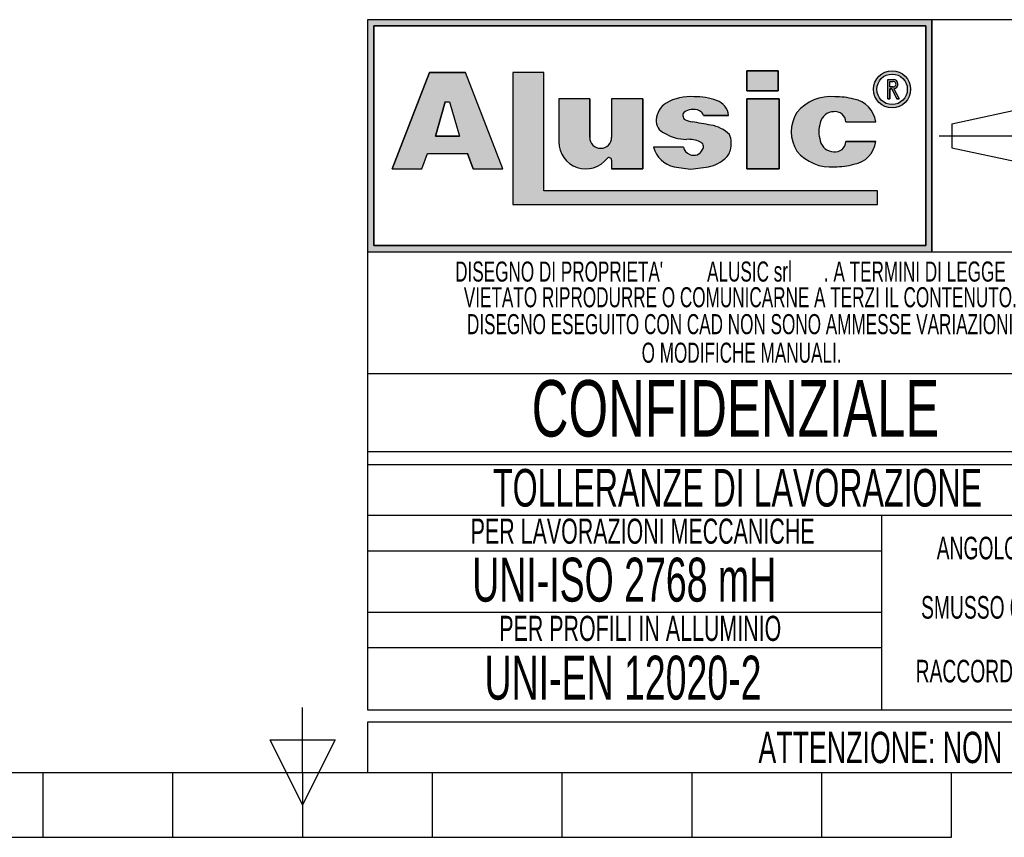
# Model space of a CAD drawing. Header units: millimetres. Extents: x 0 to 420, y 0 to 297.
# Tile 8 of 48: x 187 to 266, y 0 to 65. Entities that reach past the tile are written whole.
import ezdxf
from ezdxf.enums import TextEntityAlignment as Align

# ---------------------------------------------------------------- set-up
doc = ezdxf.new("R2010")
doc.units = ezdxf.units.MM
doc.linetypes.add('CENTERX2', pattern=[20.319999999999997, 12.7, -2.54, 2.54, -2.54])
doc.layers.add('CARTIGLIO', color=140, linetype='Continuous')
doc.styles.add('SLDTEXTSTYLE0', font='TXT', dxfattribs={"width": 0.6382978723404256})
doc.styles.add('SLDTEXTSTYLE1', font='TXT', dxfattribs={"width": 0.675})

# ---------------------------------------------------------------- blocks, each defined once
blk = doc.blocks.new('SW_NOTE_0_1')
at = {"layer": 'CARTIGLIO', "color": 0, "insert": (85.40558510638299, 3.222669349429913), "char_height": 2.5, "attachment_point": 2, "style": 'SLDTEXTSTYLE0'}
blk.add_mtext("ATTENZIONE: NON INTERPRETARE IL DISEGNO. IN CASO DI QUOTE MANCANTI O POCO CHIARE CONSULTARE L'UFFICIO TECNICO", dxfattribs=at)
blk = doc.blocks.new('SW_NOTE_0_14')
at = {"layer": 'CARTIGLIO', "color": 0, "insert": (6.67819148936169, 2.320321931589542), "char_height": 1.8, "attachment_point": 2, "style": 'SLDTEXTSTYLE0'}
blk.add_mtext("ANGOLO ±10'", dxfattribs=at)
blk = doc.blocks.new('SW_NOTE_0_15')
at = {"layer": 'CARTIGLIO', "color": 0, "insert": (23.93617021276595, 3.867203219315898), "char_height": 3, "attachment_point": 2, "style": 'SLDTEXTSTYLE0'}
blk.add_mtext('TOLLERANZE DI LAVORAZIONE', dxfattribs=at)
blk = doc.blocks.new('SW_NOTE_0_16')
at = {"layer": 'CARTIGLIO', "color": 0, "insert": (21.07265624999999, 5.800804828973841), "char_height": 4.500000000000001, "attachment_point": 2, "style": 'SLDTEXTSTYLE1'}
blk.add_mtext('CONFIDENZIALE', dxfattribs=at)
blk = doc.blocks.new('SW_NOTE_0_17')
at = {"layer": 'CARTIGLIO', "color": 0, "insert": (28.04255319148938, 2.062508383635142), "char_height": 1.6, "attachment_point": 2, "style": 'SLDTEXTSTYLE0'}
blk.add_mtext('DISEGNO ESEGUITO CON CAD NON SONO AMMESSE VARIAZIONI', dxfattribs=at)
blk = doc.blocks.new('SW_NOTE_0_18')
at = {"layer": 'CARTIGLIO', "color": 0, "insert": (27.3404255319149, 2.062508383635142), "char_height": 1.6, "attachment_point": 2, "style": 'SLDTEXTSTYLE0'}
blk.add_mtext('VIETATO RIPRODURRE O COMUNICARNE A TERZI IL CONTENUTO.', dxfattribs=at)
blk = doc.blocks.new('SW_NOTE_0_19')
at = {"layer": 'CARTIGLIO', "color": 0, "insert": (7.587765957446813, 2.320321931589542), "char_height": 1.8, "attachment_point": 2, "style": 'SLDTEXTSTYLE0'}
blk.add_mtext('SMUSSO 0.5x45°', dxfattribs=at)
blk = doc.blocks.new('SW_NOTE_0_20')
at = {"layer": 'CARTIGLIO', "color": 0, "insert": (10.40425531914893, 2.062508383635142), "char_height": 1.6, "attachment_point": 2, "style": 'SLDTEXTSTYLE0'}
blk.add_mtext('O MODIFICHE MANUALI.', dxfattribs=at)
blk = doc.blocks.new('SW_NOTE_0_21')
at = {"layer": 'CARTIGLIO', "color": 0, "char_height": 1.6, "attachment_point": 2, "style": 'SLDTEXTSTYLE0'}
for s, insert in [("DISEGNO DI PROPRIETA'", (10.27659574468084, 2.062508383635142)), ('ALUSIC srl', (25.45120500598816, 2.062508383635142)), (". A TERMINI DI LEGGE E'", (39.41078027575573, 2.062508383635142))]:
    blk.add_mtext(s, dxfattribs=dict(at, insert=insert))
blk = doc.blocks.new('SW_NOTE_0_22')
at = {"layer": 'CARTIGLIO', "color": 0, "insert": (8.569148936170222, 2.320321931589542), "char_height": 1.8, "attachment_point": 2, "style": 'SLDTEXTSTYLE0'}
blk.add_mtext('RACCORDO R 0.5', dxfattribs=at)
blk = doc.blocks.new('SW_NOTE_0_23')
at = {"layer": 'CARTIGLIO', "color": 0, "insert": (18.30319148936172, 2.578135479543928), "char_height": 2, "attachment_point": 2, "style": 'SLDTEXTSTYLE0'}
blk.add_mtext('PER LAVORAZIONI MECCANICHE', dxfattribs=at)
blk = doc.blocks.new('SW_NOTE_0_24')
at = {"layer": 'CARTIGLIO', "color": 0, "insert": (15.68484042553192, 4.511737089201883), "char_height": 3.5, "attachment_point": 2, "style": 'SLDTEXTSTYLE0'}
blk.add_mtext('UNI-ISO 2768 mH', dxfattribs=at)
blk = doc.blocks.new('SW_NOTE_0_25')
at = {"layer": 'CARTIGLIO', "color": 0, "insert": (13.85638297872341, 2.578135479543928), "char_height": 2, "attachment_point": 2, "style": 'SLDTEXTSTYLE0'}
blk.add_mtext('PER PROFILI IN ALLUMINIO', dxfattribs=at)
blk = doc.blocks.new('SW_NOTE_0_26')
at = {"layer": 'CARTIGLIO', "color": 0, "insert": (14.05585106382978, 4.511737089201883), "char_height": 3.5, "attachment_point": 2, "style": 'SLDTEXTSTYLE0'}
blk.add_mtext('UNI-EN 12020-2', dxfattribs=at)
blk = doc.blocks.new('Cartiglio ALUSIC')
at = {"layer": 'CARTIGLIO'}
h = blk.add_hatch(color=256, dxfattribs=at)
h.paths.add_polyline_path([(113.971100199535, 149.9990413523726), (113.971100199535, 131.4990413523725), (158.971100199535, 131.4990413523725), (158.971100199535, 149.9990413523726)], flags=0)
h.paths.add_polyline_path([(114.471100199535, 131.9990413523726), (114.471100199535, 149.4990413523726), (158.471100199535, 149.4990413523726), (158.471100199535, 131.9990413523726)], flags=0)
h = blk.add_hatch(color=256, dxfattribs=at)
h.paths.add_polyline_path([(118.292263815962, 138.1064632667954), (118.7611454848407, 139.3206628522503), (121.9303757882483, 139.3206628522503), (122.3992574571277, 138.1064632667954), (124.7510688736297, 138.1064632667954), (121.7833115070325, 145.7916640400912), (118.9082097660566, 145.7916640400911), (115.9404523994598, 138.1064632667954)], flags=0)
h.paths.add_polyline_path([(119.3961687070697, 140.7216809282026), (120.1708764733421, 143.4547391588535), (120.5206447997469, 143.4547391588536), (121.2953525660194, 140.721680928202)], flags=0)
for points in [[(128.0219401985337, 145.7956943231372), (125.5527056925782, 145.7956943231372), (125.5527056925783, 135.2696801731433), (154.6424359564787, 135.2696801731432), (154.6424359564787, 136.3597302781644), (128.0219401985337, 136.3597302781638)], [(144.2116339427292, 145.9308884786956), (144.2116339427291, 144.3245774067), (146.6985305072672, 144.3245774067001), (146.6985305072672, 145.9308884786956)], [(146.7838932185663, 143.6808359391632), (144.2116339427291, 143.6808359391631), (144.2116339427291, 138.1064632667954), (146.7838932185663, 138.1064632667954)]]:
    blk.add_hatch(color=256, dxfattribs=at).paths.add_polyline_path(points, flags=0)
h = blk.add_hatch(color=256, dxfattribs=at)
edge = h.paths.add_edge_path(flags=0)
edge.add_arc((155.7921827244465, 144.4510199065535), 1.479868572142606, 0, 360)
edge = h.paths.add_edge_path(flags=0)
edge.add_arc((155.7921827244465, 144.4510199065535), 1.214864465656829, 0, 360)
h = blk.add_hatch(color=256, dxfattribs=at)
edge = h.paths.add_edge_path(flags=0)
edge.add_arc((155.8903200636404, 144.8676091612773), 0.3723980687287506, 277.1406326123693, 450.0000000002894)
edge.add_line((155.8903200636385, 145.240007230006), (155.450204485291, 145.240007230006))
edge.add_line((155.450204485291, 145.240007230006), (155.450204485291, 143.6880606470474))
edge.add_line((155.450204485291, 143.6880606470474), (155.605611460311, 143.6880606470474))
edge.add_line((155.605611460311, 143.6880606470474), (155.605611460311, 144.4952110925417))
edge.add_line((155.605611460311, 144.4952110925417), (155.764003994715, 144.4952110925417))
edge.add_line((155.764003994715, 144.4952110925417), (156.171212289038, 143.6880606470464))
edge.add_line((156.171212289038, 143.6880606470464), (156.3452765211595, 143.6880606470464))
edge.add_line((156.3452765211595, 143.6880606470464), (155.9366110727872, 144.4980993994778))
edge = h.paths.add_edge_path(flags=0)
edge.add_line((155.6056114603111, 145.0846002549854), (155.8903200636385, 145.0846002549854))
edge.add_arc((155.8903200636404, 144.8676091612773), 0.2169910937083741, -90.00000000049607, 90.00000000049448, ccw=False)
edge.add_line((155.8903200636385, 144.6506180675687), (155.6056114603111, 144.6506180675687))
edge.add_line((155.6056114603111, 144.6506180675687), (155.6056114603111, 145.0846002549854))
h = blk.add_hatch(color=256, dxfattribs=at)
edge = h.paths.add_edge_path(flags=0)
edge.add_arc((132.5578484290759, 140.6186164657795), 0.8721260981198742, 180, 360, ccw=False)
edge.add_line((131.6857223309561, 140.6186164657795), (131.6857223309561, 143.6808359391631))
edge.add_line((131.6857223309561, 143.6808359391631), (129.2243885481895, 143.6808359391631))
edge.add_line((129.2243885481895, 143.6808359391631), (129.2243885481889, 140.2640777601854))
edge.add_arc((131.3820030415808, 140.2640777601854), 2.157614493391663, 180, 321.9680973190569)
edge.add_arc((133.2350345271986, 138.8146685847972), 0.1949400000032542, 3.751097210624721e-10, 141.9680973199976, ccw=False)
edge.add_line((133.4299745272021, 138.8146685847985), (133.4299745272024, 138.106463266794))
edge.add_line((133.4299745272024, 138.106463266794), (135.91068894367, 138.106463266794))
edge.add_line((135.91068894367, 138.106463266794), (135.9106889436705, 143.6808359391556))
edge.add_line((135.9106889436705, 143.6808359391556), (133.4299745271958, 143.6808359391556))
edge.add_line((133.4299745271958, 143.6808359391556), (133.4299745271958, 140.6186164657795))
h = blk.add_hatch(color=256, dxfattribs=at)
edge = h.paths.add_edge_path(flags=0)
edge.add_line((139.7219511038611, 138.0874905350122), (140.9616140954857, 138.2313935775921))
edge.add_arc((140.6251358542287, 140.9172664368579), 2.706867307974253, 277.1406456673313, 311.0032214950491)
edge.add_arc((141.7459062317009, 139.8536948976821), 1.178212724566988, 303.7868133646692, 347.8980612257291)
edge.add_arc((141.0550130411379, 140.1458147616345), 1.920162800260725, 343.6935231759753, 381.4193527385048)
edge.add_arc((140.9170023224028, 138.8528855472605), 2.77207698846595, 46.00269433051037, 81.25096772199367)
edge.add_arc((133.1604335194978, 99.54681763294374), 42.8338661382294, 78.993004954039, 81.01866969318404)
edge.add_arc((140.0875549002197, 143.5111497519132), 1.672976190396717, 238.77709912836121, 261.74465207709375, ccw=False)
edge.add_arc((139.511171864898, 142.3534770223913), 0.3988810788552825, 114.64010585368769, 223.1865854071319, ccw=False)
edge.add_arc((139.9292750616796, 141.471492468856), 1.374925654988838, 90.51660503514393, 115.15343256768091, ccw=False)
edge.add_arc((139.978971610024, 141.8617877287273), 0.986530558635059, 50.69488274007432, 93.60864602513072, ccw=False)
edge.add_arc((140.2656634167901, 142.2302567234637), 0.519939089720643, 14.547573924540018, 49.4198797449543, ccw=False)
edge.add_line((140.7689329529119, 142.3608569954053), (142.7634621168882, 142.3608569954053))
edge.add_arc((141.3534729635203, 142.2214802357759), 1.416861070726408, 5.645321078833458, 71.38339334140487)
edge.add_arc((140.0918708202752, 138.6413140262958), 5.212710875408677, 70.80435731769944, 90.86664277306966)
edge.add_arc((139.6876943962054, 140.01898057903), 3.848224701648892, 85.15036290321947, 119.9120405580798)
edge.add_arc((138.7589405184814, 141.8826763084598), 1.774008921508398, 123.9309471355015, 174.9914571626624)
edge.add_arc((138.007121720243, 141.9227892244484), 1.021881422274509, 173.5516105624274, 249.3813116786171)
edge.add_arc((139.4480837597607, 143.8857829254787), 3.430150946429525, 238.3320469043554, 269.1908231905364)
edge.add_arc((139.5671105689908, 138.3083973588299), 2.154096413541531, 64.99796384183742, 94.45891481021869, ccw=False)
edge.add_arc((140.3551381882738, 139.8813550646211), 0.398545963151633, -35.586121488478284, 72.11412463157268, ccw=False)
edge.add_arc((139.9862171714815, 139.9393420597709), 0.7512299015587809, 245.201083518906, 337.29941344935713, ccw=False)
edge.add_arc((139.934335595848, 140.0154535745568), 0.8024620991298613, 192.5591591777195, 250.8523518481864, ccw=False)
edge.add_line((139.1510748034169, 139.8409601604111), (136.768183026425, 139.8409601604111))
edge.add_arc((138.8654850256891, 140.4022414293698), 2.1711085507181, 194.9824340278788, 258.3364147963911)
edge.add_line((138.4265630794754, 138.2759630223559), (139.7219511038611, 138.0874905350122))
h = blk.add_hatch(color=256, dxfattribs=at)
edge = h.paths.add_edge_path(flags=0)
edge.add_arc((151.1448446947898, 140.5631500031), 1.095489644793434, 191.1589777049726, 269.9285492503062, ccw=False)
edge.add_arc((152.2932291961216, 141.066632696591), 2.335462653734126, 162.1599290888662, 197.8400709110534, ccw=False)
edge.add_arc((151.1448446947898, 141.5701153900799), 1.095489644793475, 90.07145075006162, 168.8410222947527, ccw=False)
edge.add_arc((151.2517282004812, 141.8150308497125), 0.8574339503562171, 2.566657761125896, 97.25285314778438, ccw=False)
edge.add_line((152.108301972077, 141.8534281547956), (154.4848142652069, 141.8534281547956))
edge.add_arc((152.4212904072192, 141.6061501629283), 2.078287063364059, 6.833333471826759, 81.00039250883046)
edge.add_arc((151.336234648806, 138.6914263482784), 5.163706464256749, 74.1517675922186, 91.31975036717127)
edge.add_arc((150.8738064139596, 140.4366829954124), 3.434301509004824, 84.25969198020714, 140.8312604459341)
edge.add_arc((150.5707293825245, 141.0666326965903), 2.817144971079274, 146.8823062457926, 213.1176937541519)
edge.add_arc((150.87380641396, 141.6965823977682), 3.434301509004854, 219.1687395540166, 275.7403080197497)
edge.add_arc((151.3362346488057, 143.4418390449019), 5.163706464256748, 268.6802496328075, 285.8482324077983)
edge.add_arc((152.4212904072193, 140.5271152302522), 2.078287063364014, 278.9996074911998, 353.1666665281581)
edge.add_line((154.4848142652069, 140.2798372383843), (152.1083019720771, 140.2798372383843))
edge.add_arc((151.2517282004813, 140.3182345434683), 0.8574339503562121, 262.7471468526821, 357.4333422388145, ccw=False)
for p, q in [((113.971100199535, 149.9990413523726), (113.971100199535, 131.4990413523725)), ((113.971100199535, 149.9990413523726), (113.971100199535, 94.99904135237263)), ((173.971100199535, 149.9990413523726), (113.971100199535, 149.9990413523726)), ((158.971100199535, 149.9990413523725), (113.971100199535, 149.9990413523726)), ((113.971100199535, 149.9990413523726), (113.971100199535, 131.4990413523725)), ((113.971100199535, 149.9990413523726), (113.971100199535, 115.5498549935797)), ((158.971100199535, 131.4990413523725), (158.971100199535, 149.9990413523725)), ((158.971100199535, 149.9990413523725), (158.971100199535, 131.4990413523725)), ((114.471100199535, 131.9990413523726), (114.471100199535, 149.4990413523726)), ((114.471100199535, 149.4990413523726), (114.471100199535, 131.9990413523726)), ((114.471100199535, 149.4990413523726), (158.471100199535, 149.4990413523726)), ((158.471100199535, 149.4990413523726), (114.471100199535, 149.4990413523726)), ((158.471100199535, 149.4990413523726), (158.471100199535, 131.9990413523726)), ((158.471100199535, 131.9990413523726), (158.471100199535, 149.4990413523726)), ((118.9082097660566, 145.7916640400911), (115.9404523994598, 138.1064632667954)), ((115.9404523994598, 138.1064632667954), (118.9082097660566, 145.7916640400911)), ((121.7833115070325, 145.7916640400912), (118.9082097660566, 145.7916640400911)), ((118.9082097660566, 145.7916640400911), (121.7833115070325, 145.7916640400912)), ((124.7510688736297, 138.1064632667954), (121.7833115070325, 145.7916640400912)), ((124.7510688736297, 138.1064632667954), (121.7833115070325, 145.7916640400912)), ((128.0219401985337, 145.7956943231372), (125.5527056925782, 145.7956943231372)), ((125.5527056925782, 145.7956943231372), (125.5527056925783, 135.2696801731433)), ((128.0219401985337, 145.7956943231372), (125.5527056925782, 145.7956943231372)), ((125.5527056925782, 145.7956943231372), (125.5527056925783, 135.2696801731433)), ((128.0219401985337, 136.3597302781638), (128.0219401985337, 145.7956943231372)), ((128.0219401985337, 136.3597302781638), (128.0219401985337, 145.7956943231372)), ((146.6985305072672, 145.9308884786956), (144.2116339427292, 145.9308884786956)), ((144.2116339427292, 145.9308884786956), (144.2116339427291, 144.3245774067)), ((144.2116339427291, 144.3245774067), (144.2116339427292, 145.9308884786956)), ((144.2116339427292, 145.9308884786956), (146.6985305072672, 145.9308884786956)), ((146.6985305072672, 145.9308884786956), (146.6985305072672, 144.3245774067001)), ((146.6985305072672, 144.3245774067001), (146.6985305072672, 145.9308884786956)), ((155.450204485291, 143.6880606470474), (155.450204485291, 145.240007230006)), ((155.450204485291, 143.6880606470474), (155.450204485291, 145.240007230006)), ((155.450204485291, 145.240007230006), (155.8903200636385, 145.240007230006)), ((155.450204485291, 145.240007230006), (155.8903200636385, 145.240007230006)), ((155.6056114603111, 145.0846002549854), (155.8903200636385, 145.0846002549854)), ((155.6056114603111, 144.6506180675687), (155.6056114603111, 145.0846002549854)), ((155.6056114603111, 144.6506180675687), (155.6056114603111, 145.0846002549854)), ((155.6056114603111, 145.0846002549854), (155.8903200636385, 145.0846002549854)), ((155.6056114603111, 144.6506180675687), (155.8903200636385, 144.6506180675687)), ((155.8903200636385, 144.6506180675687), (155.6056114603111, 144.6506180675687)), ((155.605611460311, 144.4952110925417), (155.605611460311, 143.6880606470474)), ((155.605611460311, 143.6880606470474), (155.605611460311, 144.4952110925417)), ((155.764003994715, 144.4952110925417), (155.605611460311, 144.4952110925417)), ((155.605611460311, 144.4952110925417), (155.764003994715, 144.4952110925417)), ((156.171212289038, 143.6880606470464), (155.764003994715, 144.4952110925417)), ((155.764003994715, 144.4952110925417), (156.171212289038, 143.6880606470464)), ((155.9366110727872, 144.4980993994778), (156.3452765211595, 143.6880606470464)), ((155.9366110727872, 144.4980993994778), (156.3452765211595, 143.6880606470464)), ((129.2243885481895, 143.6808359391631), (129.2243885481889, 140.2640777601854)), ((131.6857223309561, 143.6808359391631), (129.2243885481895, 143.6808359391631)), ((131.6857223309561, 143.6808359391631), (129.2243885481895, 143.6808359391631)), ((129.2243885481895, 143.6808359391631), (129.2243885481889, 140.2640777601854)), ((131.6857223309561, 140.6186164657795), (131.6857223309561, 143.6808359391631)), ((131.6857223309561, 143.6808359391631), (131.6857223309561, 140.6186164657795)), ((135.9106889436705, 143.6808359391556), (133.4299745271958, 143.6808359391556)), ((133.4299745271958, 143.6808359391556), (133.4299745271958, 140.6186164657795)), ((133.4299745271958, 143.6808359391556), (133.4299745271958, 140.6186164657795)), ((135.9106889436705, 143.6808359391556), (133.4299745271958, 143.6808359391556)), ((135.9106889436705, 143.6808359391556), (135.91068894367, 138.106463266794)), ((135.91068894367, 138.106463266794), (135.9106889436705, 143.6808359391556)), ((144.2116339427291, 144.3245774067), (146.6985305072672, 144.3245774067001)), ((146.6985305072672, 144.3245774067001), (144.2116339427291, 144.3245774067)), ((146.7838932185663, 143.6808359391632), (144.2116339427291, 143.6808359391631)), ((144.2116339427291, 143.6808359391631), (144.2116339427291, 138.1064632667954)), ((144.2116339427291, 143.6808359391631), (146.7838932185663, 143.6808359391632)), ((144.2116339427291, 138.1064632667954), (144.2116339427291, 143.6808359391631)), ((146.7838932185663, 138.1064632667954), (146.7838932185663, 143.6808359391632)), ((146.7838932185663, 143.6808359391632), (146.7838932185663, 138.1064632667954)), ((155.450204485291, 143.6880606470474), (155.605611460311, 143.6880606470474)), ((155.605611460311, 143.6880606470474), (155.450204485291, 143.6880606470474)), ((156.171212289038, 143.6880606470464), (156.3452765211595, 143.6880606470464)), ((156.3452765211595, 143.6880606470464), (156.171212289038, 143.6880606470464)), ((119.3961687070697, 140.7216809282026), (120.1708764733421, 143.4547391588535)), ((120.1708764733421, 143.4547391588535), (119.3961687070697, 140.7216809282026)), ((120.1708764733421, 143.4547391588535), (120.5206447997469, 143.4547391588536)), ((120.1708764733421, 143.4547391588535), (120.5206447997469, 143.4547391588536)), ((120.5206447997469, 143.4547391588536), (121.2953525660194, 140.721680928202)), ((120.5206447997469, 143.4547391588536), (121.2953525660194, 140.721680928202)), ((160.5624374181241, 141.7060810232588), (166.0550106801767, 142.8872795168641)), ((140.7689329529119, 142.3608569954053), (142.7634621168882, 142.3608569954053)), ((142.7634621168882, 142.3608569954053), (140.7689329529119, 142.3608569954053)), ((152.108301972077, 141.8534281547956), (154.4848142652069, 141.8534281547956)), ((152.108301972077, 141.8534281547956), (154.4848142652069, 141.8534281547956)), ((160.5624374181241, 141.7060810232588), (160.5624374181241, 139.7920016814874)), ((121.2953525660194, 140.721680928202), (119.3961687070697, 140.7216809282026)), ((119.3961687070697, 140.7216809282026), (121.2953525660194, 140.721680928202)), ((139.1510748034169, 139.8409601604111), (136.768183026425, 139.8409601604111)), ((139.1510748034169, 139.8409601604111), (136.768183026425, 139.8409601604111)), ((154.4848142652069, 140.2798372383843), (152.1083019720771, 140.2798372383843)), ((152.1083019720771, 140.2798372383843), (154.4848142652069, 140.2798372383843)), ((160.5624374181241, 139.7920016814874), (166.0550106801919, 138.6108031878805)), ((118.292263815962, 138.1064632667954), (118.7611454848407, 139.3206628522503)), ((118.292263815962, 138.1064632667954), (118.7611454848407, 139.3206628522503)), ((118.7611454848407, 139.3206628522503), (121.9303757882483, 139.3206628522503)), ((118.7611454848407, 139.3206628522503), (121.9303757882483, 139.3206628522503)), ((122.3992574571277, 138.1064632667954), (121.9303757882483, 139.3206628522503)), ((121.9303757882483, 139.3206628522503), (122.3992574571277, 138.1064632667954)), ((133.4299745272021, 138.8146685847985), (133.4299745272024, 138.106463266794)), ((133.4299745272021, 138.8146685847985), (133.4299745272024, 138.106463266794)), ((138.4265630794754, 138.2759630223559), (139.7219511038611, 138.0874905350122)), ((138.4265630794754, 138.2759630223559), (139.7219511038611, 138.0874905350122)), ((139.7219511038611, 138.0874905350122), (140.9616140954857, 138.2313935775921)), ((139.7219511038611, 138.0874905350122), (140.9616140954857, 138.2313935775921)), ((115.9404523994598, 138.1064632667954), (118.292263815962, 138.1064632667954)), ((115.9404523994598, 138.1064632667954), (118.292263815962, 138.1064632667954)), ((122.3992574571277, 138.1064632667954), (124.7510688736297, 138.1064632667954)), ((122.3992574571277, 138.1064632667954), (124.7510688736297, 138.1064632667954)), ((133.4299745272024, 138.106463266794), (135.91068894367, 138.106463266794)), ((135.91068894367, 138.106463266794), (133.4299745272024, 138.106463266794)), ((144.2116339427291, 138.1064632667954), (146.7838932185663, 138.1064632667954)), ((146.7838932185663, 138.1064632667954), (144.2116339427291, 138.1064632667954)), ((154.6424359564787, 136.3597302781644), (128.0219401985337, 136.3597302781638)), ((154.6424359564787, 136.3597302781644), (128.0219401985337, 136.3597302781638)), ((154.6424359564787, 135.2696801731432), (154.6424359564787, 136.3597302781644)), ((154.6424359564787, 135.2696801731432), (154.6424359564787, 136.3597302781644)), ((125.5527056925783, 135.2696801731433), (154.6424359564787, 135.2696801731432)), ((125.5527056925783, 135.2696801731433), (154.6424359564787, 135.2696801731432)), ((158.471100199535, 131.9990413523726), (114.471100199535, 131.9990413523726)), ((114.471100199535, 131.9990413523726), (158.471100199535, 131.9990413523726)), ((113.971100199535, 131.4990413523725), (158.971100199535, 131.4990413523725)), ((113.971100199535, 131.4990413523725), (173.971100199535, 131.4990413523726)), ((173.971100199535, 121.7636603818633), (113.971100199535, 121.7636603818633)), ((173.971100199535, 115.5498549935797), (113.971100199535, 115.5498549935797)), ((113.971100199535, 114.5498549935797), (173.971100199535, 114.5498549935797)), ((113.971100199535, 114.5498549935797), (113.971100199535, 94.99904135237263)), ((173.9571410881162, 110.4900006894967), (113.9571410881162, 110.4900006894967)), ((154.9806365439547, 94.99904135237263), (154.9806365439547, 110.4900006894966)), ((113.971100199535, 107.6716313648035), (154.9806365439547, 107.6716313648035)), ((154.9806365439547, 102.7445210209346), (113.971100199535, 102.7445210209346)), ((113.9850593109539, 99.96496483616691), (154.9945956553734, 99.96496483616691)), ((113.971100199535, 94.99904135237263), (173.971100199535, 94.99904135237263)), ((313.621100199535, 93.99904135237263), (113.971100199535, 93.99904135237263)), ((113.971100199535, 93.99904135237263), (113.971100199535, 89.99904135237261)), ((113.971100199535, 89.99904135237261), (313.621100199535, 89.99904135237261))]:
    blk.add_line(p, q, dxfattribs=at)
at = {"layer": 'CARTIGLIO', "linetype": 'CENTERX2'}
blk.add_line((159.5584198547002, 140.749041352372), (173.3837805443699, 140.749041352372), dxfattribs=at)
at = {"layer": 'CARTIGLIO', "linetype": 'Continuous'}
blk.add_line((113.9695322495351, 89.99904135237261), (313.621100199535, 89.99904135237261), dxfattribs=at)
at = {"layer": 'CARTIGLIO'}
for radius in [1.479868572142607, 1.479868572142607, 1.214864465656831, 1.214864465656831]:
    blk.add_circle((155.7921827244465, 144.4510199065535), radius, dxfattribs=at)
for centre, radius, start, end in [((155.8903200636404, 144.8676091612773), 0.3723980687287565, 277.1406326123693, 90.00000000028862), ((155.8903200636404, 144.8676091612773), 0.3723980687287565, 277.1406326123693, 90.00000000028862), ((155.8903200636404, 144.8676091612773), 0.2169910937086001, 269.9999999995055, 90.00000000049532), ((155.8903200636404, 144.8676091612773), 0.2169910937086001, 269.9999999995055, 90.00000000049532), ((139.6876943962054, 140.01898057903), 3.848224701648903, 85.15036290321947, 119.9120405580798), ((139.6876943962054, 140.01898057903), 3.848224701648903, 85.15036290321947, 119.9120405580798), ((140.0918708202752, 138.6413140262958), 5.212710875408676, 70.80435731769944, 90.86664277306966), ((140.0918708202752, 138.6413140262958), 5.212710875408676, 70.80435731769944, 90.86664277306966), ((150.8738064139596, 140.4366829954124), 3.434301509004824, 84.25969198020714, 140.8312604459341), ((150.8738064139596, 140.4366829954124), 3.434301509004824, 84.25969198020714, 140.8312604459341), ((151.336234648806, 138.6914263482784), 5.163706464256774, 74.1517675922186, 91.31975036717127), ((151.336234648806, 138.6914263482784), 5.163706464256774, 74.1517675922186, 91.31975036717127), ((152.4212904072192, 141.6061501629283), 2.078287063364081, 6.833333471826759, 81.00039250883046), ((152.4212904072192, 141.6061501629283), 2.078287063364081, 6.833333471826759, 81.00039250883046), ((138.7589405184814, 141.8826763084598), 1.774008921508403, 123.9309471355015, 174.9914571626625), ((138.7589405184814, 141.8826763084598), 1.774008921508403, 123.9309471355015, 174.9914571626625), ((141.3534729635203, 142.2214802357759), 1.416861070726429, 5.645321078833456, 71.38339334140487), ((141.3534729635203, 142.2214802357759), 1.416861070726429, 5.645321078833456, 71.38339334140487), ((139.511171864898, 142.3534770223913), 0.3988810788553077, 114.6401058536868, 223.1865854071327), ((139.511171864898, 142.3534770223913), 0.3988810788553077, 114.6401058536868, 223.1865854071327), ((140.0875549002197, 143.5111497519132), 1.672976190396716, 238.777099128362, 261.7446520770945), ((140.0875549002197, 143.5111497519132), 1.672976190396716, 238.777099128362, 261.7446520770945), ((139.9292750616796, 141.471492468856), 1.374925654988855, 90.51660503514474, 115.1534325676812), ((139.9292750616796, 141.471492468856), 1.374925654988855, 90.51660503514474, 115.1534325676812), ((139.978971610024, 141.8617877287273), 0.9865305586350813, 50.69488274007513, 93.60864602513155), ((139.978971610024, 141.8617877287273), 0.9865305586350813, 50.69488274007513, 93.60864602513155), ((140.2656634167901, 142.2302567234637), 0.5199390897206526, 14.5475739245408, 49.41987974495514), ((140.2656634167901, 142.2302567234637), 0.5199390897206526, 14.5475739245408, 49.41987974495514), ((150.5707293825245, 141.0666326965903), 2.81714497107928, 146.8823062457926, 213.1176937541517), ((150.5707293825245, 141.0666326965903), 2.81714497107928, 146.8823062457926, 213.1176937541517), ((151.1448446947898, 141.5701153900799), 1.095489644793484, 90.07145075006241, 168.8410222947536), ((151.1448446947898, 141.5701153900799), 1.095489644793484, 90.07145075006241, 168.8410222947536), ((151.2517282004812, 141.8150308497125), 0.8574339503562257, 2.566657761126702, 97.25285314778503), ((151.2517282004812, 141.8150308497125), 0.8574339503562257, 2.566657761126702, 97.25285314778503), ((138.007121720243, 141.9227892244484), 1.021881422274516, 173.5516105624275, 249.381311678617), ((138.007121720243, 141.9227892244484), 1.021881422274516, 173.5516105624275, 249.381311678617), ((133.1604335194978, 99.54681763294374), 42.83386613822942, 78.993004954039, 81.01866969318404), ((133.1604335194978, 99.54681763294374), 42.83386613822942, 78.993004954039, 81.01866969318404), ((140.9170023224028, 138.8528855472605), 2.77207698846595, 46.00269433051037, 81.25096772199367), ((140.9170023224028, 138.8528855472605), 2.77207698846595, 46.00269433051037, 81.25096772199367), ((152.2932291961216, 141.066632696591), 2.335462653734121, 162.159929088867, 197.8400709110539), ((152.2932291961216, 141.066632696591), 2.335462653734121, 162.159929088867, 197.8400709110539), ((132.5578484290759, 140.6186164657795), 0.8721260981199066, 180, 0), ((132.5578484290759, 140.6186164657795), 0.8721260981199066, 180, 0), ((139.4480837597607, 143.8857829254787), 3.430150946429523, 238.3320469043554, 269.1908231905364), ((139.4480837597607, 143.8857829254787), 3.430150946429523, 238.3320469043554, 269.1908231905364), ((141.0550130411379, 140.1458147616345), 1.920162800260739, 343.6935231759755, 21.41935273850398), ((141.0550130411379, 140.1458147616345), 1.920162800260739, 343.6935231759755, 21.41935273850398), ((131.3820030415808, 140.2640777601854), 2.157614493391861, 180, 321.9680973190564), ((131.3820030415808, 140.2640777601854), 2.157614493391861, 180, 321.9680973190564), ((138.8654850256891, 140.4022414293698), 2.171108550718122, 194.9824340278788, 258.3364147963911), ((138.8654850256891, 140.4022414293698), 2.171108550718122, 194.9824340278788, 258.3364147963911), ((139.934335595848, 140.0154535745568), 0.8024620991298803, 192.5591591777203, 250.8523518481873), ((139.934335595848, 140.0154535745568), 0.8024620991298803, 192.5591591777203, 250.8523518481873), ((139.5671105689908, 138.3083973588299), 2.154096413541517, 64.99796384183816, 94.45891481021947), ((139.5671105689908, 138.3083973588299), 2.154096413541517, 64.99796384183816, 94.45891481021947), ((140.3551381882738, 139.8813550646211), 0.398545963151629, 324.4138785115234, 72.11412463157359), ((140.3551381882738, 139.8813550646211), 0.398545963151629, 324.4138785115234, 72.11412463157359), ((151.1448446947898, 140.5631500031), 1.095489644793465, 191.1589777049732, 269.9285492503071), ((151.1448446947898, 140.5631500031), 1.095489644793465, 191.1589777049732, 269.9285492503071), ((151.2517282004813, 140.3182345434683), 0.8574339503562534, 262.7471468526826, 357.4333422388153), ((151.2517282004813, 140.3182345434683), 0.8574339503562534, 262.7471468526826, 357.4333422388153), ((152.4212904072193, 140.5271152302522), 2.078287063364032, 278.9996074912, 353.1666665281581), ((152.4212904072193, 140.5271152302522), 2.078287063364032, 278.9996074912, 353.1666665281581), ((133.2350345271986, 138.8146685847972), 0.1949400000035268, 3.759104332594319e-10, 141.9680973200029), ((133.2350345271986, 138.8146685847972), 0.1949400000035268, 3.759104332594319e-10, 141.9680973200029), ((139.9862171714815, 139.9393420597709), 0.7512299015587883, 245.2010835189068, 337.2994134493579), ((139.9862171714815, 139.9393420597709), 0.7512299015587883, 245.2010835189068, 337.2994134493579), ((141.7459062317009, 139.8536948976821), 1.178212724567, 303.7868133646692, 347.8980612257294), ((141.7459062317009, 139.8536948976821), 1.178212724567, 303.7868133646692, 347.8980612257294), ((150.87380641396, 141.6965823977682), 3.434301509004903, 219.1687395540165, 275.7403080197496), ((150.87380641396, 141.6965823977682), 3.434301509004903, 219.1687395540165, 275.7403080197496), ((140.6251358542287, 140.9172664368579), 2.706867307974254, 277.1406456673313, 311.0032214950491), ((140.6251358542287, 140.9172664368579), 2.706867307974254, 277.1406456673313, 311.0032214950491), ((151.3362346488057, 143.4418390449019), 5.163706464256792, 268.6802496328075, 285.8482324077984), ((151.3362346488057, 143.4418390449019), 5.163706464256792, 268.6802496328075, 285.8482324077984)]:
    blk.add_arc(centre, radius, start, end, dxfattribs=at)
at = {"layer": 'CARTIGLIO', "color": 140}
for name, p in [('SW_NOTE_0_21', (118.9711016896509, 128.6603244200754)), ('SW_NOTE_0_18', (116.3533271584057, 126.6141659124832)), ('SW_NOTE_0_17', (115.6355512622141, 124.4682551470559)), ('SW_NOTE_0_20', (133.3899886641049, 122.1920407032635)), ('SW_NOTE_0_16', (122.2362996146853, 115.4679531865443)), ('SW_NOTE_0_15', (119.5374520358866, 110.3183836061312)), ('SW_NOTE_0_23', (117.6003680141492, 107.6481432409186)), ('SW_NOTE_0_14', (157.5950277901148, 106.4612057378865)), ('SW_NOTE_0_24', (118.7522918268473, 102.6005131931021)), ('SW_NOTE_0_19', (156.6725276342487, 101.7341689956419)), ('SW_NOTE_0_25', (121.8587729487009, 99.90266357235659)), ('SW_NOTE_0_26', (120.2859705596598, 94.78943414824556)), ('SW_NOTE_0_22', (155.6312777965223, 96.6517264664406)), ('SW_NOTE_0_1', (127.6311861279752, 90.01640253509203))]:
    blk.add_blockref(name, p, dxfattribs=at)
at = {"layer": 'CARTIGLIO', "color": 140, "style": 'SLDTEXTSTYLE0', "width": 0.6382978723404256}
for tag, height, p in [('AUTOATTR1', 3.5, (223.449403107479, 133.7003798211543)), ('AUTOATTR2', 3.5, (221.9290871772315, 127.4217635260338)), ('AUTOATTR11', 3.5, (222.8622803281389, 121.4105734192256)), ('AUTOATTR8', 4, (219.2444208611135, 110.0025032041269)), ('AUTOATTR9', 4, (218.1221976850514, 100.4234402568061)), ('AUTOATTR0', 4, (249.0325362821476, 100.3118048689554))]:
    blk.add_attdef(tag, text='', height=height, dxfattribs=at).set_placement(p, align=Align.TOP_CENTER)
at = {"layer": 'CARTIGLIO', "color": 140}
for tag in ['AUTOATTR13', 'AUTOATTR12', 'AUTOATTR10', 'AUTOATTR7', 'AUTOATTR6', 'AUTOATTR5', 'AUTOATTR4', 'AUTOATTR3']:
    blk.add_attdef(tag, (0, 0), '', height=4, dxfattribs=at)

msp = doc.modelspace()

# ---------------------------------------------------------------- linework, layer by layer
at = {"layer": 'CARTIGLIO', "linetype": 'Continuous'}
for p, q in [((210.0037561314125, 5.171001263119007), (210.0037561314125, 10.34521728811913)), ((207.4166481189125, 7.758109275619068), (212.5908641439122, 7.758109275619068)), ((210.0037561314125, 2.583893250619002), (207.4166481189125, 7.758109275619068)), ((212.5908641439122, 7.758109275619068), (210.0037561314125, 2.583893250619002)), ((5.180115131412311, 5.171001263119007), (414.8273971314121, 5.171001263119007)), ((189.3068920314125, -0.003214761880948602), (189.3068920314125, 5.171001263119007)), ((199.6553240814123, -0.003214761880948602), (199.6553240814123, 5.171001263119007)), ((210.0037561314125, 5.171001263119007), (210.0037561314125, -0.003214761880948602)), ((215.1758291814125, 5.171001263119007), (414.8273971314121, 5.171001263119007)), ((220.3521881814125, -0.003214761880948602), (220.3521881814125, 5.171001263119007)), ((230.7006202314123, -0.003214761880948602), (230.7006202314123, 5.171001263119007)), ((241.0490522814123, -0.003214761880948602), (241.0490522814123, 5.171001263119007)), ((251.3974843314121, -0.003214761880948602), (251.3974843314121, 5.171001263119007)), ((261.7459163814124, -0.003214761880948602), (261.7459163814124, 5.171001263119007)), ((158.2615958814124, -0.003214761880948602), (261.7459163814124, -0.003214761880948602))]:
    msp.add_line(p, q, dxfattribs=at)
at = {"layer": 'CARTIGLIO'}
msp.add_line((215.1773971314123, 5.171001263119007), (414.8273971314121, 5.171001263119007), dxfattribs=at)

# ---------------------------------------------------------------- block references
msp.add_blockref('Cartiglio ALUSIC', (101.206296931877, -84.82804008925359), dxfattribs=at)

doc.saveas('drawing.dxf')
